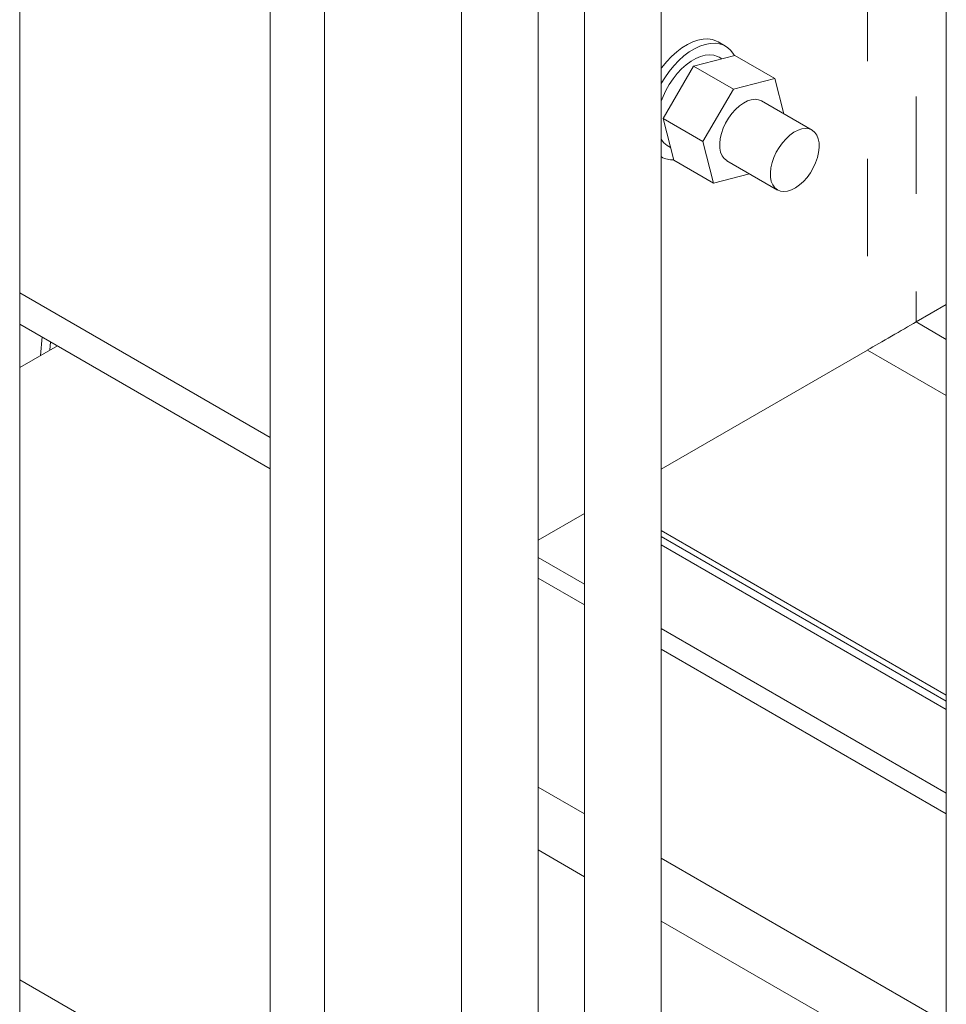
# Model space of a CAD drawing. Header units: millimetres. Extents: x 450 to 25135, y 150 to 17673.
# Tile 148 of 201: x 5196 to 5558, y 11905 to 12290. Entities that reach past the tile are written whole.
import ezdxf

# ---------------------------------------------------------------- set-up
doc = ezdxf.new("R2010")
doc.units = ezdxf.units.MM
doc.linetypes.add('SLD-Centrada-doble', pattern=[12.7, 6.35, -1.27, 1.27, -1.27, 1.27, -1.27])
doc.linetypes.add('SLD-Continua', pattern=[0])
doc.layers.add('OCULTA', color=8, linetype='SLD-Continua')

msp = doc.modelspace()

# ---------------------------------------------------------------- linework, layer by layer
at = {"color": 7, "linetype": 'SLD-Continua', "lineweight": 18, "ltscale": 30}
for p, q in [((5368.54, 12670.35), (5368.54, 11737.57)), ((5398.54, 11737.57), (5398.54, 12670.3)), ((5416.63, 12575.25), (5416.63, 11765.33)), ((5446.63, 11765.33), (5446.63, 12574.41)), ((5558.05, 12420.05), (5558.05, 11683.69))]:
    msp.add_line(p, q, dxfattribs=at)
at = {"layer": 'OCULTA', "linetype": 'SLD-Continua', "lineweight": 18, "ltscale": 30}
for p, q in [((5195.81, 11500.95), (5195.81, 12809.3)), ((5314.95, 12789.77), (5314.95, 11503.41)), ((5293.74, 11500.78), (5293.74, 12777.52)), ((5293.74, 11500.78), (5293.74, 12777.52)), ((5293.74, 11500.78), (5293.74, 12777.52)), ((5471.7, 12279.54), (5468.87, 12281.17)), ((5459.27, 12271.74), (5475.4, 12275.87)), ((5470.31, 12274.57), (5469.2, 12275.21)), ((5475.4, 12275.87), (5490.95, 12266.89)), ((5447.32, 12251.31), (5459.27, 12271.74)), ((5459.27, 12271.74), (5474.83, 12262.76)), ((5474.83, 12262.76), (5490.95, 12266.89)), ((5490.95, 12266.89), (5494.48, 12253.11)), ((5462.88, 12242.33), (5474.83, 12262.76)), ((5505.55, 12246.72), (5485.75, 12258.15)), ((5451.5, 12235), (5447.32, 12251.31)), ((5447.32, 12251.31), (5462.88, 12242.33)), ((5448.91, 12240.74), (5450.22, 12239.99)), ((5449.31, 12240.51), (5450.22, 12239.98)), ((5449.31, 12240.51), (5449.31, 12240.51)), ((5467.05, 12226.02), (5462.88, 12242.33)), ((5446.63, 12236.28), (5446.71, 12236.23)), ((5451.5, 12235), (5467.05, 12226.02)), ((5472.25, 12234.76), (5492.05, 12223.33)), ((5481.15, 12229.63), (5467.05, 12226.02)), ((5293.74, 12126.68), (5195.81, 12183.22)), ((5293.74, 12126.68), (5195.81, 12183.22)), ((5293.74, 12126.68), (5195.81, 12183.22)), ((5558.05, 12178.59), (5546.26, 12171.78)), ((5546.26, 12171.78), (5558.05, 12178.59)), ((5558.05, 12178.59), (5546.26, 12171.78)), ((5558.05, 12178.59), (5546.26, 12171.78)), ((5558.05, 12178.59), (5546.26, 12171.78)), ((5546.26, 12171.78), (5558.05, 12178.59)), ((5546.26, 12171.78), (5558.05, 12178.59)), ((5546.26, 12171.78), (5558.05, 12178.59)), ((5293.74, 12114.44), (5195.81, 12170.97)), ((5293.74, 12114.44), (5195.81, 12170.97)), ((5293.74, 12114.44), (5195.81, 12170.97)), ((5204.55, 12165.93), (5203.98, 12158.67)), ((5204.55, 12165.93), (5203.98, 12158.67)), ((5203.98, 12158.67), (5204.55, 12165.93)), ((5204.55, 12165.93), (5203.98, 12158.67)), ((5195.81, 12153.95), (5210.55, 12162.46)), ((5195.81, 12153.95), (5210.55, 12162.46)), ((5195.81, 12153.95), (5210.55, 12162.46)), ((5527.28, 12160.82), (5446.63, 12114.26)), ((5446.63, 12114.26), (5527.28, 12160.82)), ((5527.28, 12160.82), (5446.63, 12114.26)), ((5527.28, 12160.82), (5446.63, 12114.26)), ((5527.28, 12160.82), (5446.63, 12114.26)), ((5446.63, 12114.26), (5527.28, 12160.82)), ((5446.63, 12114.26), (5527.28, 12160.82)), ((5446.63, 12114.26), (5527.28, 12160.82)), ((5293.74, 12126.68), (5293.74, 12126.68)), ((5293.74, 12114.44), (5293.74, 12126.68)), ((5293.74, 12126.68), (5293.74, 12126.68)), ((5293.74, 12114.44), (5293.74, 12126.68)), ((5293.74, 12126.68), (5293.74, 12126.68)), ((5293.74, 12114.44), (5293.74, 12126.68)), ((5293.74, 12114.44), (5293.74, 12114.44)), ((5293.74, 12114.44), (5293.74, 12114.44)), ((5293.74, 12114.44), (5293.74, 12114.44)), ((5416.63, 12096.95), (5398.54, 12086.51)), ((5398.54, 12086.51), (5416.63, 12096.95)), ((5416.63, 12096.95), (5398.54, 12086.51)), ((5416.63, 12096.95), (5398.54, 12086.51)), ((5416.63, 12096.95), (5398.54, 12086.51)), ((5398.54, 12086.51), (5416.63, 12096.95)), ((5398.54, 12086.51), (5416.63, 12096.95)), ((5398.54, 12086.51), (5416.63, 12096.95)), ((5558.05, 12025.97), (5446.63, 12090.29)), ((5558.05, 12025.97), (5446.63, 12090.29)), ((5558.05, 12025.97), (5446.63, 12090.29)), ((5558.05, 12025.97), (5446.63, 12090.29)), ((5446.63, 12084.71), (5558.05, 12020.39)), ((5446.63, 12084.71), (5558.05, 12020.39)), ((5446.63, 12084.71), (5558.05, 12020.39)), ((5446.63, 12084.71), (5558.05, 12020.39)), ((5416.63, 12069.36), (5398.54, 12079.8)), ((5416.63, 12061.2), (5398.54, 12071.64)), ((5558.05, 11987.72), (5446.63, 12052.05)), ((5558.05, 11979.56), (5446.63, 12043.88)), ((5416.63, 11979.55), (5398.54, 11989.99)), ((5416.63, 11955.05), (5398.54, 11965.49)), ((5416.63, 11955.05), (5398.54, 11965.49)), ((5416.63, 11955.05), (5398.54, 11965.49)), ((5416.63, 11955.05), (5398.54, 11965.49)), ((5416.63, 11955.05), (5398.54, 11965.49)), ((5416.63, 11955.05), (5398.54, 11965.49)), ((5416.63, 11955.05), (5398.54, 11965.49)), ((5416.63, 11955.05), (5398.54, 11965.49)), ((5558.05, 11897.91), (5446.63, 11962.23)), ((5558.05, 11873.41), (5446.63, 11937.73)), ((5558.05, 11873.41), (5446.63, 11937.73)), ((5558.05, 11873.41), (5446.63, 11937.73)), ((5558.05, 11873.41), (5446.63, 11937.73)), ((5293.74, 11858.25), (5195.81, 11914.79)), ((5293.74, 11858.25), (5195.81, 11914.79)), ((5293.74, 11858.25), (5195.81, 11914.79))]:
    msp.add_line(p, q, dxfattribs=at)
at = {"layer": 'OCULTA', "linetype": 'SLD-Centrada-doble', "lineweight": 18, "ltscale": 30}
for p, q in [((5546.26, 12488.49), (5546.26, 12171.78)), ((5546.26, 12488.49), (5546.26, 12171.78)), ((5546.26, 12488.49), (5546.26, 12171.78)), ((5546.26, 12488.49), (5546.26, 12171.78)), ((5527.28, 12464.17), (5527.28, 12160.82)), ((5527.28, 12464.17), (5527.28, 12160.82)), ((5527.28, 12464.17), (5527.28, 12160.82)), ((5527.28, 12464.17), (5527.28, 12160.82)), ((5546.26, 12171.78), (5558.05, 12164.97)), ((5546.26, 12171.78), (5558.05, 12164.97)), ((5546.26, 12171.78), (5558.05, 12164.97)), ((5546.26, 12171.78), (5558.05, 12164.97)), ((5207.83, 12164.03), (5207.56, 12160.74)), ((5207.83, 12164.03), (5207.56, 12160.74)), ((5207.83, 12164.03), (5207.56, 12160.74)), ((5527.28, 12160.82), (5558.05, 12143.06)), ((5527.28, 12160.82), (5558.05, 12143.06)), ((5527.28, 12160.82), (5558.05, 12143.06)), ((5527.28, 12160.82), (5558.05, 12143.06)), ((5446.63, 12087.92), (5558.05, 12023.6)), ((5446.63, 12087.92), (5558.05, 12023.6)), ((5446.63, 12087.92), (5558.05, 12023.6)), ((5446.63, 12087.92), (5558.05, 12023.6))]:
    msp.add_line(p, q, dxfattribs=at)
at = {"layer": 'OCULTA', "linetype": 'SLD-Continua', "lineweight": 18, "ltscale": 30, "flags": 128}
for points in [[(5446.63, 12270.92), (5446.86, 12271.23), (5448.69, 12273.47), (5450.63, 12275.51), (5452.65, 12277.32), (5454.72, 12278.88), (5456.81, 12280.18), (5458.9, 12281.18), (5460.95, 12281.88), (5462.94, 12282.26), (5464.83, 12282.33), (5466.61, 12282.07), (5468.24, 12281.5), (5468.87, 12281.17)], [(5446.63, 12264.97), (5448, 12267.2), (5449.69, 12269.6), (5451.52, 12271.84), (5453.46, 12273.87), (5455.48, 12275.69), (5457.55, 12277.25), (5459.64, 12278.54), (5461.73, 12279.55), (5463.78, 12280.24), (5465.77, 12280.63), (5467.66, 12280.69), (5469.44, 12280.44), (5471.07, 12279.87), (5472.54, 12278.99), (5473.82, 12277.81), (5474.89, 12276.35), (5475.2, 12275.82)], [(5446.63, 12258.09), (5447.32, 12259.87), (5448.44, 12262.26), (5449.75, 12264.57), (5451.22, 12266.76), (5452.84, 12268.8), (5454.57, 12270.64), (5456.38, 12272.26), (5458.24, 12273.62), (5460.12, 12274.71), (5461.98, 12275.5), (5463.79, 12275.98), (5465.52, 12276.14), (5467.14, 12275.98), (5468.62, 12275.5), (5469.2, 12275.21)], [(5472.19, 12234.8), (5471.18, 12235.62), (5470.39, 12236.74), (5469.83, 12238.12), (5469.52, 12239.72), (5469.47, 12241.52), (5469.68, 12243.44), (5470.14, 12245.45), (5470.85, 12247.48), (5471.78, 12249.49), (5472.91, 12251.42), (5474.2, 12253.21), (5475.62, 12254.81), (5477.14, 12256.19), (5478.7, 12257.3), (5480.28, 12258.12), (5481.82, 12258.61), (5483.28, 12258.78), (5484.63, 12258.61), (5485.75, 12258.15)], [(5505.62, 12246.68), (5504.43, 12247.18), (5503.08, 12247.35), (5501.62, 12247.18), (5500.08, 12246.69), (5498.5, 12245.87), (5496.93, 12244.76), (5495.42, 12243.38), (5494, 12241.78), (5492.7, 12239.99), (5491.58, 12238.06), (5490.65, 12236.05), (5489.94, 12234.02), (5489.48, 12232.01), (5489.27, 12230.09), (5489.32, 12228.29), (5489.63, 12226.69), (5490.19, 12225.31), (5490.98, 12224.19), (5491.99, 12223.37), (5493.18, 12222.87), (5494.53, 12222.7), (5495.99, 12222.87), (5497.53, 12223.37), (5499.1, 12224.18), (5500.67, 12225.29), (5502.18, 12226.67), (5503.61, 12228.28), (5504.9, 12230.06), (5506.03, 12231.99), (5506.95, 12234), (5507.66, 12236.03), (5508.13, 12238.04), (5508.34, 12239.97), (5508.29, 12241.76), (5507.98, 12243.36), (5507.42, 12244.74), (5506.63, 12245.86), (5505.62, 12246.68)]]:
    msp.add_lwpolyline(points, dxfattribs=at)
at = {"layer": 'OCULTA', "linetype": 'SLD-Continua', "lineweight": 18, "ltscale": 900}
for centre, radius, start, end in [((5453.05, 12246.95), 7.46, 210.5611, 236.2841), ((5451.19, 12244.21), 9.15, 240.6507, 271.8228)]:
    msp.add_arc(centre, radius, start, end, dxfattribs=at)
msp.add_ellipse((5537.18, 12166.54), major_axis=(14, 8.08), ratio=0.00007, start_param=3.92695, end_param=5.417915, dxfattribs=at)
msp.add_ellipse((5537.18, 12166.54), major_axis=(14, 8.08), ratio=0.00007, start_param=3.92695, end_param=5.417915, dxfattribs=at)
msp.add_ellipse((5537.18, 12166.54), major_axis=(14, 8.08), ratio=0.00007, start_param=3.92695, end_param=5.417915, dxfattribs=at)
msp.add_ellipse((5537.18, 12166.54), major_axis=(14, 8.08), ratio=0.00007, start_param=3.92695, end_param=5.417915, dxfattribs=at)
msp.add_ellipse((5537.18, 12166.54), major_axis=(14, 8.08), ratio=0.00007, start_param=3.92695, end_param=5.417915, dxfattribs=at)
msp.add_ellipse((5537.18, 12166.54), major_axis=(14, 8.08), ratio=0.00007, start_param=3.92695, end_param=5.417915, dxfattribs=at)
msp.add_ellipse((5537.18, 12166.54), major_axis=(14, 8.08), ratio=0.00007, start_param=3.92695, end_param=5.417915, dxfattribs=at)
msp.add_ellipse((5537.18, 12166.54), major_axis=(14, 8.08), ratio=0.00007, start_param=3.92695, end_param=5.417915, dxfattribs=at)

doc.saveas('drawing.dxf')
